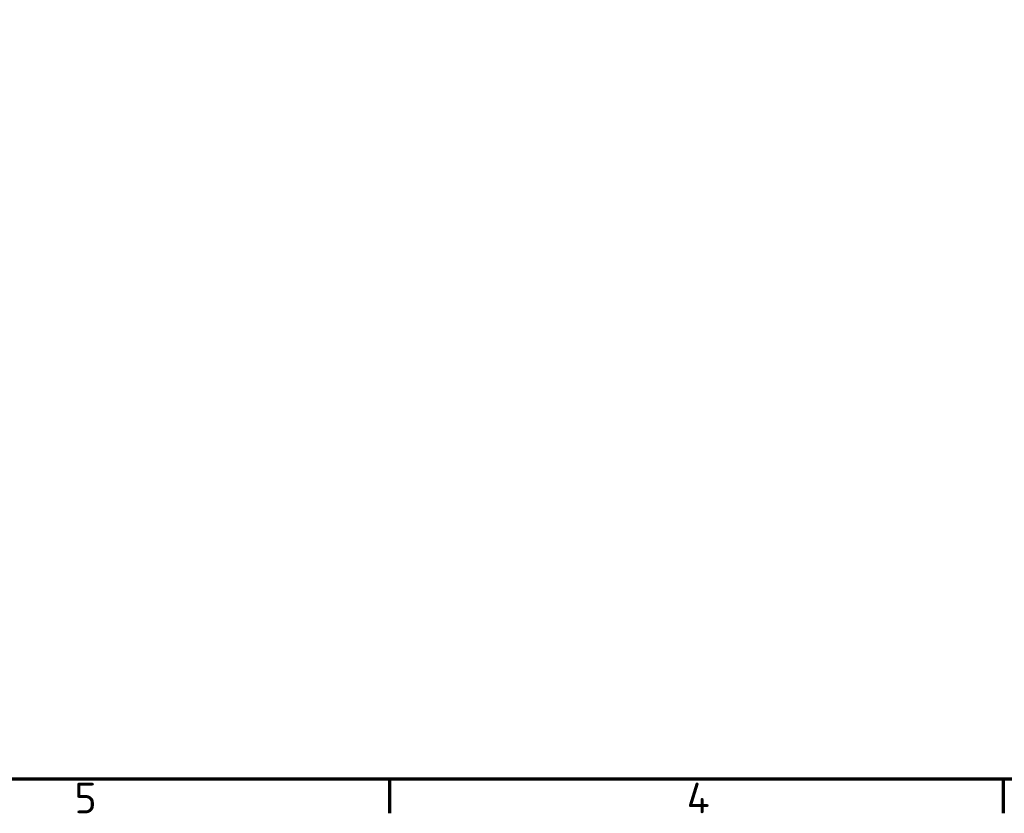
# Model space of a CAD drawing. Header units: millimetres. Extents: x 0 to 8058, y -283 to 1782.
# Tile 12 of 35: x 1555 to 1893, y 48 to 320. Entities that reach past the tile are written whole.
import ezdxf

# ---------------------------------------------------------------- set-up
doc = ezdxf.new("R2010")
doc.units = ezdxf.units.MM
doc.header["$LTSCALE"] = 3
doc.layers.get('0').update_dxf_attribs({"lineweight": 25})
doc.layers.add('Rahmen (ISO)', color=7, linetype='Continuous', lineweight=70)
doc.styles.add('Notiztext (DIN)', font='isocpeur.ttf')

# ---------------------------------------------------------------- blocks, each defined once
blk = doc.blocks.new('Ränder Vorgaberahmen')
at = {"layer": 'Rahmen (ISO)'}
for p, q in [((560.67, 20), (560.67, 16.1)), ((630.75, 20), (630.75, 16.1))]:
    blk.add_line(p, q, dxfattribs=at)
at = {"layer": 'Rahmen (ISO)', "flags": 128}
blk.add_lwpolyline([(20, 20), (20, 574), (821, 574), (821, 20), (20, 20)], dxfattribs=at)
at = {"layer": 'Rahmen (ISO)', "char_height": 3.5, "attachment_point": 7, "style": 'Notiztext (DIN)'}
for s, insert in [('5', (524.7, 16.1)), ('4', (594.61, 16.1))]:
    blk.add_mtext(s, dxfattribs=dict(at, insert=insert))

msp = doc.modelspace()

# ---------------------------------------------------------------- block references
at = {"xscale": 3, "yscale": 3, "zscale": 3}
msp.add_blockref('Ränder Vorgaberahmen', (0, 0), dxfattribs=at)

doc.saveas('drawing.dxf')
